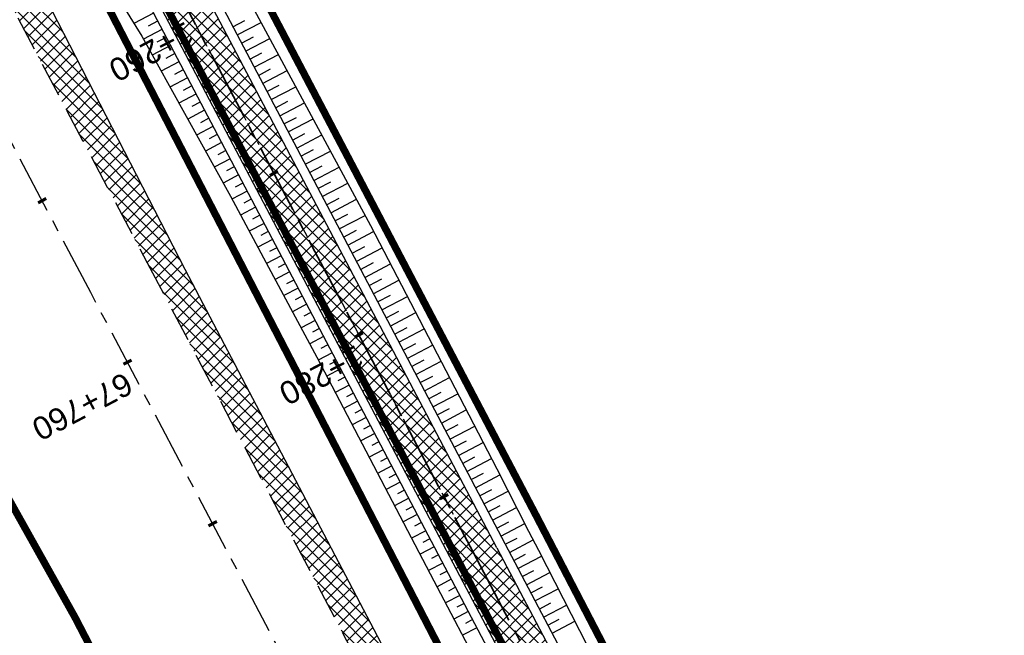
# Model space of a CAD drawing. Header units: metres. Extents: x 7529682 to 7533751, y 5721195 to 5727842.
# Tile 124 of 179: x 7530297 to 7530351, y 5726651 to 5726684. Entities that reach past the tile are written whole.
import ezdxf

# ---------------------------------------------------------------- set-up
doc = ezdxf.new("R2010")
doc.units = ezdxf.units.M
for name, pattern in [('817-dzialki-09-05-04$0$HIDDEN', [0.375, 0.25, -0.125]), ('ACAD_ISO05W100', [33, 24, -3, 0, -3, 0, -3]), ('CENTER', [50.8, 31.75, -6.35, 6.35, -6.35]), ('CENTER2', [28.575, 19.05, -3.175, 3.175, -3.175]), ('HIDDEN', [9.525, 6.35, -3.175])]:
    doc.linetypes.add(name, pattern=pattern)
for name, color, linetype in [('C-DROGI-SYTUACJA', 7, 'Continuous'), ('C-DROGI-SYTUACJA-ETYKIETY', 7, 'Continuous'), ('D-hatch-pobocza', 131, 'Continuous'), ('D-pobocza', 60, 'Continuous'), ('D-rowy', 160, 'Continuous'), ('D-skarpa', 2, 'Continuous'), ('D-skarpa-kreskowanie', 2, 'Continuous')]:
    doc.layers.add(name, color=color, linetype=linetype)
for name, color, linetype, lineweight, true_color in [('D-ewidencja-numery', 7, 'Continuous', 50, 0x40ff00), ('D-hatch-ciag-pieszo-rowerowy', 7, 'Continuous', 13, 0xff9f80), ('D-LR-etap-III', 7, '817-dzialki-09-05-04$0$HIDDEN', 50, 0x00008f)]:
    doc.layers.add(name, color=color, linetype=linetype, lineweight=lineweight, true_color=true_color)
for name, color, linetype, lineweight in [('D-krawędzie', 3, 'Continuous', 30), ('D-obrzeża', 2, 'Continuous', 30), ('D-oś', 10, 'CENTER', 30), ('D-pas-drogowy', 7, 'ACAD_ISO05W100', 50)]:
    doc.layers.add(name, color=color, linetype=linetype, lineweight=lineweight)
doc.layers.add('poprzeczki', color=7, linetype='Continuous', true_color=0x0000c7)
doc.styles.get("Standard").update_dxf_attribs({"font": 'arial.ttf'})
pattern_1 = [(45, (0, 0), (-0.33675960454, 0.33675960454), []), (135, (0, 0), (-0.33675960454, -0.33675960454), [])]

# ---------------------------------------------------------------- blocks, each defined once
blk = doc.blocks.new('AeccTickLine')
at = {"color": 0, "linetype": 'ByBlock', "lineweight": -2}
blk.add_line((0, 1), (0, -1), dxfattribs=at)

msp = doc.modelspace()

# ---------------------------------------------------------------- hatches: boundary and pattern name
at = {"layer": 'D-hatch-ciag-pieszo-rowerowy'}
h = msp.add_hatch(dxfattribs=at)
h.set_pattern_fill('ANSI37', color=256, scale=0.15, style=0)
h.set_pattern_definition(pattern_1)
h.paths.add_polyline_path([(7530290.543, 5726718.376, -0.059816), (7530286.289, 5726729.511), (7530285.062, 5726729.254, 0.060756), (7530289.362, 5726717.937), (7530322.484, 5726654.998), (7530323.29, 5726653.468), (7530324.387, 5726654.066), (7530323.59, 5726655.581)])
h.paths.add_polyline_path([(7530289.362, 5726717.937, -0.060756), (7530285.062, 5726729.254), (7530283.836, 5726728.997, 0.061696), (7530288.18, 5726717.498), (7530321.378, 5726654.416), (7530322.193, 5726652.869), (7530323.29, 5726653.468), (7530322.484, 5726654.998)])
h = msp.add_hatch(dxfattribs=at)
h.set_pattern_fill('ANSI37', color=256, scale=0.15, style=0)
h.set_pattern_definition(pattern_1)
h.paths.add_polyline_path([(7530324.387, 5726654.066), (7530322.193, 5726652.869), (7530338.815, 5726621.306), (7530355.736, 5726588.901), (7530368.841, 5726564.244), (7530371.746, 5726564.106), (7530357.948, 5726590.066), (7530341.029, 5726622.467)])
at = {"layer": 'D-hatch-pobocza'}
h = msp.add_hatch(dxfattribs=at)
h.set_pattern_fill('ANSI37', color=256, scale=0.15, style=0)
h.set_pattern_definition(pattern_1)
h.paths.add_polyline_path([(7530484.05, 5726334.34), (7530471.92, 5726357.11), (7530458.95, 5726381.07), (7530447.57, 5726403.23), (7530435.55, 5726425.46), (7530424.34, 5726446.96), (7530408.22, 5726477.68), (7530396.72, 5726499.26), (7530381.74, 5726527.87), (7530371.44, 5726547.5), (7530359.58, 5726569.81), (7530349.42, 5726588.72), (7530332.29, 5726621.37), (7530323.72, 5726638.05), (7530306.54, 5726670.82), (7530298.56, 5726686.33), (7530287.26, 5726707.54), (7530284.291, 5726713.261), (7530282.67, 5726712.404), (7530284.501, 5726708.94), (7530291.376, 5726695.94), (7530296.046, 5726687.107), (7530304.464, 5726671.187), (7530316.604, 5726648.181), (7530333.058, 5726617.014), (7530350.004, 5726585.006), (7530367.258, 5726552.316), (7530385.763, 5726517.235), (7530404.054, 5726482.546), (7530421.087, 5726450.182), (7530442.442, 5726409.661), (7530463.421, 5726369.85), (7530489.269, 5726320.828), (7530506.412, 5726288.291), (7530524.315, 5726254.784), (7530540.549, 5726224.891), (7530548.273, 5726210.669), (7530551.697, 5726207.035), (7530543.21, 5726222.9), (7530538.34, 5726232.11), (7530533.7, 5726240.35), (7530511.95, 5726280.97), (7530499.24, 5726305.31)])

# ---------------------------------------------------------------- linework, layer by layer
at = {"layer": 'C-DROGI-SYTUACJA', "color": 10, "linetype": 'CENTER2', "lineweight": 35, "ltscale": 0.2}
msp.add_lwpolyline([(7530272.969, 5726756.475), (7530281.424, 5726740.504, -0.065084), (7530284.142, 5726733.217), (7530284.891, 5726729.972, 0.064463), (7530289.362, 5726717.937), (7530322.484, 5726654.998), (7530339.922, 5726621.886), (7530356.842, 5726589.483), (7530379.806, 5726546.279), (7530402.949, 5726502.005), (7530424.44, 5726461.025), (7530444.82, 5726422.144)], format="xyb", dxfattribs=at)
at = {"layer": 'D-ewidencja-numery', "color": 12, "ltscale": 15, "true_color": 0xc70000}
msp.add_lwpolyline([(7530277.51, 5726760.213), (7530286.037, 5726744.107), (7530288.097, 5726735.884), (7530290.394, 5726725.047), (7530296.177, 5726713.583), (7530302.726, 5726701.182), (7530325.685, 5726657.466), (7530343.244, 5726623.649), (7530360.23, 5726591.747), (7530383.209, 5726548.059), (7530406.018, 5726503.606), (7530427.465, 5726462.62), (7530447.928, 5726424.388)], dxfattribs=at)
at = {"layer": 'D-krawędzie', "linetype": 'HIDDEN', "ltscale": 0.3}
msp.add_lwpolyline([(7530263.782, 5726749.287), (7530270.196, 5726737.096), (7530272.433, 5726732.819), (7530276.009, 5726725.598), (7530279.7, 5726718.02), (7530284.501, 5726708.94), (7530291.376, 5726695.94), (7530296.046, 5726687.107), (7530304.464, 5726671.187), (7530316.604, 5726648.181), (7530333.058, 5726617.014), (7530350.004, 5726585.006), (7530367.258, 5726552.316), (7530385.763, 5726517.235), (7530404.054, 5726482.546), (7530421.087, 5726450.182), (7530442.442, 5726409.661), (7530463.421, 5726369.85), (7530489.269, 5726320.828), (7530506.412, 5726288.291), (7530524.315, 5726254.784), (7530540.549, 5726224.891), (7530548.24, 5726210.73)], dxfattribs=at)
at = {"layer": 'D-LR-etap-III', "ltscale": 10, "flags": 128}
msp.add_lwpolyline([(7531750.474, 5723895.103, 0.4, 0.4, 0), (7531750.505, 5723895.13, 0.4, 0.4, 0), (7531682.71, 5724022.92, 0.4, 0.4, 0), (7531619.177, 5724147.204, 0.4, 0.4, 0), (7531592.309, 5724198.489, 0.4, 0.4, 0), (7531553.264, 5724272.919, 0.4, 0.4, 0), (7531504.02, 5724366.79, 0.4, 0.4, 0), (7531482.09, 5724407.62, 0.4, 0.4, 0), (7531412.35, 5724541.183, 0.4, 0.4, 0), (7531388.464, 5724586.93, 0.4, 0.4, 0), (7531345.12, 5724669.94, 0.4, 0.4, 0), (7531127.66, 5725081.67, 0.4, 0.4, 0), (7531059.253, 5725211.041, 0.4, 0.4, 0), (7531008.007, 5725307.954, 0.4, 0.4, 0), (7530964.182, 5725390.836, 0.4, 0.4, 0), (7530914.557, 5725484.684, 0.4, 0.4, 0), (7530865.243, 5725577.494, 0.4, 0.4, 0), (7530840.085, 5725624.059, 0.4, 0.4, 0), (7530802.56, 5725694.925, 0.4, 0.4, 0), (7530755.54, 5725787.51, 0.4, 0.4, 0), (7530708.718, 5725876.303, 0.4, 0.4, 0), (7530695.12, 5725902.09, 0.4, 0.4, 0), (7530642.914, 5726001.078, 0.4, 0.4, 0), (7530634.935, 5726016.147, 0.4, 0.4, 0), (7530610.82, 5726061.93, 0.4, 0.4, 0), (7530610.82, 5726061.93, 0.4, 0.4, 0), (7530607.21, 5726063.51, 0.4, 0.4, 0), (7530597.42, 5726080.68, 0.4, 0.4, 0), (7530591.16, 5726088.44, 0.4, 0.4, 0), (7530581.28, 5726107.21, 0.4, 0.4, 0), (7530571.29, 5726130.56, 0.4, 0.4, 0), (7530549.555, 5726171.527, 0.4, 0.4, 0), (7530531.014, 5726206.474, 0.4, 0.4, 0), (7530516.461, 5726236.017, 0.4, 0.4, 0), (7530500.799, 5726266.141, 0.4, 0.4, 0), (7530491.35, 5726283.94, 0.4, 0.4, 0), (7530482.4, 5726303.41, 0.4, 0.4, 0), (7530482.4, 5726303.41, 0.4, 0.4, 0), (7530450.41, 5726357.28, 0.4, 0.4, 0), (7530397.759, 5726458.5, 0.4, 0.4, 0), (7530334.708, 5726583.665, 0.4, 0.4, 0), (7530303.939, 5726645.168, 0.4, 0.4, 0), (7530300.51, 5726651.778, 0.4, 0.4, 0), (7530289.214, 5726671.967, 0.4, 0.4, 0), (7530281.54, 5726685.57, 0.4, 0.4, 0), (7530261.371, 5726724.163, 0.4, 0.4, 0), (7530254.03, 5726738.21, 0.4, 0.4, 0), (7530197.22, 5726845.06, 0.4, 0.4, 0), (7530194.71, 5726849.15, 0.4, 0.4, 0), (7530195.92, 5726850.75, 0.4, 0.4, 0), (7530170.547, 5726892.961, 0.4, 0.4, 0), (7530143.175, 5726945.066, 0.4, 0.4, 0), (7530105.06, 5727018.32, 0.4, 0.4, 0), (7530100.06, 5727027.16, 0.4, 0.4, 0), (7530062.319, 5727099.625, 0.4, 0.4, 0), (7530015.379, 5727189.42, 0.4, 0.4, 0), (7529983.208, 5727250.207, 0.4, 0.4, 0), (7529953.284, 5727306.747, 0.4, 0.4, 0), (7529900.671, 5727406.159, 0.4, 0.4, 0), (7529890.63, 5727425.131, 0.4, 0.4, 0), (7529875.155, 5727454.426, 0.4, 0.4, 0), (7529857.56, 5727487.787, 0.4, 0.4, 0), (7529835.194, 5727530.193, 0.4, 0.4, 0), (7529811.741, 5727574.662, 0.4, 0.4, 0), (7529792.102, 5727611.923, 0.4, 0.4, 0), (7529768.066, 5727657.47, 0.4, 0.4, 0), (7529755.211, 5727682.131, 0.4, 0.4, 0), (7529753.31, 5727681.13, 0.4, 0.4, 0), (7529739.21, 5727707.77, 0.4, 0.4, 0), (7529735.395, 5727711.252, 0.4, 0.4, 0), (7529725.42, 5727730.2, 0.4, 0.4, 0), (7529723.55, 5727729.88, 0.4, 0.4, 0), (7529695.567, 5727782.932, 0.4, 0.4, 0), (7529717.68, 5727794.024, 0.4, 0.4, 0), (7529736.275, 5727758.647, 0.4, 0.4, 0), (7529736.275, 5727758.647, 0.4, 0.4, 0), (7529744.511, 5727750.406, 0.4, 0.4, 0), (7529744.511, 5727750.406, 0.4, 0.4, 0), (7529750.283, 5727738.55, 0.4, 0.4, 0), (7529777.109, 5727687.569, 0.4, 0.4, 0), (7529796.515, 5727651.33, 0.4, 0.4, 0), (7529814.938, 5727616.793, 0.4, 0.4, 0), (7529839.007, 5727572.304, 0.4, 0.4, 0), (7529860.618, 5727532.509, 0.4, 0.4, 0), (7529882.349, 5727491.504, 0.4, 0.4, 0), (7529904.865, 5727449.096, 0.4, 0.4, 0), (7529920.747, 5727418.885, 0.4, 0.4, 0), (7529946.677, 5727368.547, 0.4, 0.4, 0), (7529972.025, 5727320.573, 0.4, 0.4, 0), (7529987.74, 5727290.153, 0.4, 0.4, 0), (7529996.497, 5727273.662, 0.4, 0.4, 0), (7530017.541, 5727234.203, 0.4, 0.4, 0), (7530033.054, 5727204.864, 0.4, 0.4, 0), (7530051.623, 5727170.223, 0.4, 0.4, 0), (7530069.277, 5727137.016, 0.4, 0.4, 0), (7530089.385, 5727097.534, 0.4, 0.4, 0), (7530109.713, 5727060.747, 0.4, 0.4, 0), (7530136.77, 5727011.64, 0.4, 0.4, 0), (7530162.447, 5726962.744, 0.4, 0.4, 0), (7530187.674, 5726916.992, 0.4, 0.4, 0), (7530207.821, 5726879.335, 0.4, 0.4, 0), (7530230.626, 5726834.519, 0.4, 0.4, 0), (7530262.288, 5726776.618, 0.4, 0.4, 0), (7530277.51, 5726760.213, 0.4, 0.4, 0), (7530286.037, 5726744.107, 0.4, 0.4, 0), (7530288.097, 5726735.884, 0.4, 0.4, 0), (7530290.394, 5726725.047, 0.4, 0.4, 0), (7530296.177, 5726713.583, 0.4, 0.4, 0), (7530302.726, 5726701.182, 0.4, 0.4, 0), (7530325.685, 5726657.466, 0.4, 0.4, 0), (7530343.244, 5726623.649, 0.4, 0.4, 0), (7530360.23, 5726591.747, 0.4, 0.4, 0), (7530383.209, 5726548.059, 0.4, 0.4, 0), (7530406.018, 5726503.606, 0.4, 0.4, 0), (7530427.465, 5726462.62, 0.4, 0.4, 0), (7530447.928, 5726424.388, 0.4, 0.4, 0), (7530471.127, 5726379.921, 0.4, 0.4, 0), (7530490.501, 5726343.033, 0.4, 0.4, 0), (7530509.499, 5726306.733, 0.4, 0.4, 0), (7530529.89, 5726267.244, 0.4, 0.4, 0), (7530543.852, 5726238.99, 0.4, 0.4, 0), (7530554.809, 5726218.944, 0.4, 0.4, 0), (7530559.027, 5726212.223, 0.4, 0.4, 0), (7530563.061, 5726206.41, 0.4, 0.4, 0), (7530566.934, 5726200.464, 0.4, 0.4, 0), (7530569.771, 5726194.902, 0.4, 0.4, 0), (7530571.473, 5726191.282, 0.4, 0.4, 0), (7530572.839, 5726188.025, 0.4, 0.4, 0), (7530575.295, 5726182.035, 0.4, 0.4, 0), (7530579.737, 5726173.306, 0.4, 0.4, 0), (7530583.3, 5726167.41, 0.4, 0.4, 0), (7530593.4, 5726163.33, 0.4, 0.4, 0), (7530598.618, 5726155.264, 0.4, 0.4, 0), (7530608.258, 5726140.497, 0.4, 0.4, 0), (7530603.27, 5726136.83, 0.4, 0.4, 0), (7530606.53, 5726131.84, 0.4, 0.4, 0), (7530604.239, 5726124.217, 0.4, 0.4, 0), (7530605.847, 5726121.63, 0.4, 0.4, 0), (7530608.972, 5726116.164, 0.4, 0.4, 0), (7530618.114, 5726097.791, 0.4, 0.4, 0), (7530651.213, 5726034.96, 0.4, 0.4, 0), (7530670.244, 5725998.611, 0.4, 0.4, 0), (7530698.075, 5725945.953, 0.4, 0.4, 0), (7530716.506, 5725911.305, 0.4, 0.4, 0), (7530735.223, 5725875.667, 0.4, 0.4, 0), (7530752.504, 5725842.155, 0.4, 0.4, 0), (7530778.311, 5725793.501, 0.4, 0.4, 0), (7530797.5, 5725756.382, 0.4, 0.4, 0), (7530812.519, 5725728.289, 0.4, 0.4, 0), (7530820.039, 5725713.16, 0.4, 0.4, 0), (7530822.422, 5725710.194, 0.4, 0.4, 0), (7530833.155, 5725688.801, 0.4, 0.4, 0), (7530849.629, 5725656.159, 0.4, 0.4, 0), (7530867.983, 5725621.964, 0.4, 0.4, 0), (7530872.63, 5725612.888, 0.4, 0.4, 0), (7530880.354, 5725597.595, 0.4, 0.4, 0), (7530883.839, 5725593.389, 0.4, 0.4, 0), (7530891.782, 5725587.763, 0.4, 0.4, 0), (7530895.039, 5725584.281, 0.4, 0.4, 0), (7530897.034, 5725580.941, 0.4, 0.4, 0), (7530900.952, 5725579.946, 0.4, 0.4, 0), (7530904.81, 5725571.977, 0.4, 0.4, 0), (7530903.682, 5725568.566, 0.4, 0.4, 0), (7530908.901, 5725558.845, 0.4, 0.4, 0), (7530910.252, 5725545.672, 0.4, 0.4, 0), (7530912.873, 5725538.646, 0.4, 0.4, 0), (7530945.278, 5725478.464, 0.4, 0.4, 0), (7530959.692, 5725450.246, 0.4, 0.4, 0), (7531002.827, 5725368.192, 0.4, 0.4, 0), (7531044.704, 5725290.314, 0.4, 0.4, 0), (7531064.099, 5725253.213, 0.4, 0.4, 0), (7531083.01, 5725216.678, 0.4, 0.4, 0), (7531113.013, 5725158.466, 0.4, 0.4, 0), (7531137.364, 5725113.071, 0.4, 0.4, 0), (7531150.831, 5725086.712, 0.4, 0.4, 0), (7531159.746, 5725076.641, 0.4, 0.4, 0), (7531166.31, 5725074.58, 0.4, 0.4, 0), (7531172.29, 5725062.58, 0.4, 0.4, 0), (7531170.59, 5725055.606, 0.4, 0.4, 0), (7531173.733, 5725044.081, 0.4, 0.4, 0), (7531215.342, 5724964.86, 0.4, 0.4, 0), (7531238.054, 5724921.685, 0.4, 0.4, 0), (7531262.39, 5724875.283, 0.4, 0.4, 0), (7531295.587, 5724811.266, 0.4, 0.4, 0), (7531348.488, 5724712.363, 0.4, 0.4, 0), (7531363.741, 5724682.684, 0.4, 0.4, 0), (7531366.987, 5724675.865, 0.4, 0.4, 0), (7531382.541, 5724646.111, 0.4, 0.4, 0), (7531401.299, 5724610.875, 0.4, 0.4, 0), (7531428.965, 5724558.862, 0.4, 0.4, 0), (7531449.111, 5724520.398, 0.4, 0.4, 0), (7531477.293, 5724465.831, 0.4, 0.4, 0), (7531500.996, 5724421.113, 0.4, 0.4, 0), (7531512.122, 5724400.549, 0.4, 0.4, 0), (7531513.782, 5724396.757, 0.4, 0.4, 0), (7531526.32, 5724379.39, 0.4, 0.4, 0), (7531566.784, 5724302.736, 0.4, 0.4, 0), (7531612.277, 5724225.61, 0.4, 0.4, 0), (7531620.493, 5724210.548, 0.4, 0.4, 0), (7531631.578, 5724196.258, 0.4, 0.4, 0), (7531653.484, 5724152.434, 0.4, 0.4, 0), (7531661.151, 5724128.494, 0.4, 0.4, 0), (7531673.881, 5724101.186, 0.4, 0.4, 0), (7531684.691, 5724081.184, 0.4, 0.4, 0), (7531699.212, 5724051.17, 0.4, 0.4, 0), (7531704.034, 5724040.584, 0.4, 0.4, 0), (7531704.034, 5724040.584, 0.4, 0.4, 0), (7531703.913, 5724037.17, 0.4, 0.4, 0), (7531736.42, 5723969.232, 0.4, 0.4, 0), (7531738.285, 5723967.699, 0.4, 0.4, 0), (7531742.181, 5723962.346, 0.4, 0.4, 0), (7531744.286, 5723958.616, 0.4, 0.4, 0), (7531755.393, 5723944.193, 0.4, 0.4, 0), (7531758.69, 5723936.76, 0.4, 0.4, 0), (7531780.08, 5723929.25, 0.4, 0.4, 0), (7531792.612, 5723906.338, 0.4, 0.4, 0), (7531792.612, 5723906.338, 0.4, 0.4, 0), (7531756.962, 5723883.055, 0.4, 0.4, 0), (7531750.46, 5723895.13, 0.4, 0.4, 0), (7531750.46, 5723895.13, 0, 0, 0)], format="xyseb", dxfattribs=at)
at = {"layer": 'D-obrzeża', "linetype": 'ByBlock'}
msp.add_lwpolyline([(7530323.59, 5726655.58), (7530290.543, 5726718.376, -0.064463), (7530286.072, 5726730.411), (7530284.652, 5726736.563, 0.051126), (7530283.992, 5726738.494), (7530283.277, 5726740.048)], format="xyb", dxfattribs=at)
at = {"layer": 'D-obrzeża'}
msp.add_lwpolyline([(7530280.403, 5726739.321), (7530281.108, 5726737.815, -0.03899), (7530283.13, 5726732.041), (7530283.709, 5726729.533, 0.064463), (7530288.18, 5726717.498), (7530321.378, 5726654.416)], format="xyb", dxfattribs=at)
for points in [[(7530323.59, 5726655.581), (7530341.029, 5726622.467), (7530357.948, 5726590.066), (7530380.911, 5726546.861), (7530404.057, 5726502.584), (7530425.547, 5726461.605), (7530445.927, 5726422.724)], [(7530321.378, 5726654.416), (7530338.815, 5726621.306), (7530355.736, 5726588.901), (7530378.7, 5726545.696), (7530401.842, 5726501.425), (7530423.333, 5726460.444), (7530443.712, 5726421.565)]]:
    msp.add_lwpolyline(points, dxfattribs=at)
at = {"layer": 'D-oś', "ltscale": 0.03}
msp.add_lwpolyline([(7530272.969, 5726756.475), (7530281.424, 5726740.504, -0.065084), (7530284.142, 5726733.217), (7530284.891, 5726729.972, 0.064463), (7530289.362, 5726717.937), (7530322.484, 5726654.998)], format="xyb", dxfattribs=at)
at = {"layer": 'D-oś', "ltscale": 0.1}
msp.add_lwpolyline([(7530594.845, 5726110.895), (7530540.21, 5726214.45), (7530503.32, 5726286.651), (7530486.173, 5726319.196), (7530460.325, 5726368.218), (7530439.346, 5726408.03), (7530417.989, 5726448.552), (7530400.958, 5726480.914), (7530382.667, 5726515.602), (7530364.162, 5726550.682), (7530346.91, 5726583.371), (7530329.964, 5726615.378), (7530313.508, 5726646.548), (7530301.37, 5726669.551), (7530292.952, 5726685.471), (7530288.281, 5726694.304), (7530281.407, 5726707.304), (7530276.579, 5726716.435), (7530272.867, 5726724.055), (7530269.314, 5726731.231), (7530267.097, 5726735.47), (7530260.688, 5726747.65), (7530256.664, 5726755.22)], dxfattribs=at)
at = {"layer": 'D-pas-drogowy', "ltscale": 0.2, "flags": 128}
msp.add_lwpolyline([(7531633.019, 5724182.834, 0.4, 0.4, 0), (7531617.559, 5724211.608, 0.4, 0.4, 0), (7531566.784, 5724302.736, 0.4, 0.4, 0), (7531538.419, 5724356.47, 0.4, 0.4, 0), (7531526.32, 5724379.39, 0.4, 0.4, 0), (7531516.102, 5724393.607, 0.4, 0.4, 0.001485), (7531513.78, 5724396.838, 0.4, 0.4, 0), (7531501.87, 5724413.41, 0.4, 0.4, 0), (7531474.926, 5724464.508, 0.4, 0.4, 0), (7531446.2, 5724518.992, 0.4, 0.4, 0), (7531424.962, 5724559.262, 0.4, 0.4, 0), (7531398.444, 5724609.566, 0.4, 0.4, 0), (7531379.647, 5724645.216, 0.4, 0.4, 0), (7531365.23, 5724672.56, 0.4, 0.4, 0), (7531341.306, 5724717.915, 0.4, 0.4, 0), (7531312.9, 5724771.789, 0.4, 0.4, 0), (7531292.591, 5724810.307, 0.4, 0.4, 0), (7531259.392, 5724873.271, 0.4, 0.4, 0), (7531233.74, 5724921.923, 0.4, 0.4, 0), (7531203.073, 5724980.092, 0.4, 0.4, 0), (7531173.471, 5725036.225, 0.4, 0.4, 0), (7531168.27, 5725046.09, 0.4, 0.4, 0), (7531172.29, 5725062.58, 0.4, 0.4, 0), (7531166.31, 5725074.58, 0.4, 0.4, 0), (7531150.32, 5725079.6, 0.4, 0.4, 0), (7531141.5, 5725096.43, 0.4, 0.4, 0), (7531109.312, 5725157.814, 0.4, 0.4, 0), (7531086.641, 5725201.048, 0.4, 0.4, 0), (7531059.198, 5725253.384, 0.4, 0.4, 0), (7531028.207, 5725312.489, 0.4, 0.4, 0), (7530999.105, 5725367.99, 0.4, 0.4, 0), (7530956.248, 5725449.725, 0.4, 0.4, 0), (7530924.398, 5725510.464, 0.4, 0.4, 0), (7530897.51, 5725561.74, 0.4, 0.4, 0), (7530894.46, 5725566.14, 0.4, 0.4, 0), (7530892.16, 5725570.49, 0.4, 0.4, 0), (7530869.363, 5725613.307, 0.4, 0.4, 0), (7530861.694, 5725627.705, 0.4, 0.4, 0), (7530852.74, 5725644.52, 0.4, 0.4, 0), (7530831.51, 5725684.2, 0.4, 0.4, 0), (7530811.13, 5725722.52, 0.4, 0.4, 0), (7530792.348, 5725757.941, 0.4, 0.4, 0), (7530768.03, 5725803.8, 0.4, 0.4, 0), (7530748.769, 5725840.179, 0.4, 0.4, 0), (7530727.7, 5725879.97, 0.4, 0.4, 0), (7530712.098, 5725909.545, 0.4, 0.4, 0), (7530693.644, 5725944.645, 0.4, 0.4, 0), (7530665.702, 5725997.539, 0.4, 0.4, 0), (7530641.76, 5726042.88, 0.4, 0.4, 0), (7530616.5, 5726091.48, 0.4, 0.4, 0), (7530604.628, 5726114.32, 0.4, 0.4, -0.007763), (7530602.5, 5726118.43, 0.4, 0.4, 0), (7530603.992, 5726123.395, 0.4, 0.4, 0), (7530606.53, 5726131.84, 0.4, 0.4, 0), (7530603.27, 5726136.83, 0.4, 0.4, 0), (7530593.776, 5726151.369, 0.4, 0.4, 0), (7530590.203, 5726156.84, 0.4, 0.4, 0), (7530583.3, 5726167.41, 0.4, 0.4, 0), (7530580.578, 5726170.428, 0.4, 0.4, 0), (7530575.85, 5726175.67, 0.4, 0.4, 0), (7530569.01, 5726186.66, 0.4, 0.4, 0), (7530562.555, 5726199.189, 0.4, 0.4, 0), (7530555.67, 5726211.39, 0.4, 0.4, 0), (7530548.29, 5726224.23, 0.4, 0.4, 0), (7530540.58, 5726237.71, 0.4, 0.4, 0), (7530532.68, 5726252.65, 0.4, 0.4, 0), (7530524.06, 5726269.35, 0.4, 0.4, 0), (7530502.82, 5726309.91, 0.4, 0.4, 0), (7530488.83, 5726336.63, 0.4, 0.4, 0), (7530466.03, 5726380.16, 0.4, 0.4, 0), (7530438.47, 5726432.77, 0.4, 0.4, 0), (7530424.53, 5726459.09, 0.4, 0.4, 0), (7530401.63, 5726502.97, 0.4, 0.4, 0), (7530383.38, 5726538.06, 0.4, 0.4, 0), (7530353.97, 5726593.52, 0.4, 0.4, 0), (7530338.47, 5726622.74, 0.4, 0.4, 0), (7530322.01, 5726653.88, 0.4, 0.4, 0), (7530297.54, 5726700.33, 0.4, 0.4, 0), (7530287.38, 5726719.6, 0.4, 0.4, 0), (7530285.95, 5726722.316, 0.4, 0.4, 0), (7530280.26, 5726733.12, 0.4, 0.4, 0), (7530266.73, 5726758.74, 0.4, 0.4, 0), (7530260.42, 5726770.47, 0.4, 0.4, 0), (7530253.25, 5726783.82, 0.4, 0.4, 0), (7530244.95, 5726799.33, 0.4, 0.4, 0), (7530239.39, 5726808.49, 0.4, 0.4, 0), (7530238.29, 5726807.9, 0.4, 0.4, 0), (7530218.11, 5726850.67, 0.4, 0.4, 0), (7530175.907, 5726928.168, 0.4, 0.4, 0), (7530096.68, 5727076.15, 0.4, 0.4, 0), (7530094.68, 5727079.89, 0.4, 0.4, 0), (7530064.597, 5727135.523, 0.4, 0.4, 0), (7530046.731, 5727168.892, 0.4, 0.4, 0), (7530025.803, 5727208.461, 0.4, 0.4, 0), (7530012.847, 5727232.979, 0.4, 0.4, 0), (7529994.15, 5727268.45, 0.4, 0.4, 0), (7529981.671, 5727291.93, 0.4, 0.4, 0), (7529949.89, 5727351.73, 0.4, 0.4, 0), (7529924.75, 5727399.03, 0.4, 0.4, 0), (7529915.516, 5727417.1, 0.4, 0.4, 0), (7529885.83, 5727475.19, 0.4, 0.4, 0), (7529862.56, 5727519.97, 0.4, 0.4, 0), (7529852.985, 5727538.191, 0.4, 0.4, 0), (7529836.513, 5727569.511, 0.4, 0.4, 0), (7529815.369, 5727609.141, 0.4, 0.4, 0), (7529792.795, 5727651.247, 0.4, 0.4, 0), (7529774.199, 5727685.858, 0.4, 0.4, 0), (7529746.966, 5727736.059, 0.4, 0.4, 0), (7529733.92, 5727757.62, 0.4, 0.4, 0), (7529708.607, 5727806.389, 0.4, 0.4, 0), (7529688.492, 5727796.345, 0.4, 0.4, 0), (7529723.55, 5727729.88, 0.4, 0.4, 0), (7529725.42, 5727730.2, 0.4, 0.4, 0), (7529735.38, 5727711.28, 0.4, 0.4, 0), (7529739.21, 5727707.77, 0.4, 0.4, 0), (7529753.31, 5727681.13, 0.4, 0.4, 0), (7529755.178, 5727682.114, 0.4, 0.4, 0), (7529792.102, 5727611.923, 0.4, 0.4, 0), (7529811.741, 5727574.662, 0.4, 0.4, 0), (7529835.194, 5727530.193, 0.4, 0.4, 0), (7529857.56, 5727487.787, 0.4, 0.4, 0), (7529875.155, 5727454.426, 0.4, 0.4, 0), (7529890.63, 5727425.131, 0.4, 0.4, 0), (7529900.671, 5727406.159, 0.4, 0.4, 0), (7529953.284, 5727306.747, 0.4, 0.4, 0), (7529983.208, 5727250.207, 0.4, 0.4, 0), (7530015.379, 5727189.42, 0.4, 0.4, 0), (7530062.319, 5727099.625, 0.4, 0.4, 0), (7530100.06, 5727027.16, 0.4, 0.4, 0), (7530105.06, 5727018.32, 0.4, 0.4, 0), (7530143.175, 5726945.066, 0.4, 0.4, 0), (7530170.547, 5726892.961, 0.4, 0.4, 0), (7530195.92, 5726850.75, 0.4, 0.4, 0), (7530194.71, 5726849.15, 0.4, 0.4, 0), (7530197.22, 5726845.06, 0.4, 0.4, 0), (7530254.03, 5726738.21, 0.4, 0.4, 0), (7530261.371, 5726724.163, 0.4, 0.4, 0), (7530281.54, 5726685.57, 0.4, 0.4, 0), (7530289.214, 5726671.967, 0.4, 0.4, 0), (7530300.51, 5726651.778, 0.4, 0.4, 0), (7530303.939, 5726645.168, 0.4, 0.4, 0), (7530334.708, 5726583.665, 0.4, 0.4, 0), (7530397.759, 5726458.5, 0.4, 0.4, 0), (7530450.41, 5726357.28, 0.4, 0.4, 0), (7530482.4, 5726303.41, 0.4, 0.4, 0), (7530483.688, 5726301.003, 0.4, 0.4, 0), (7530491.35, 5726283.94, 0.4, 0.4, 0), (7530512.67, 5726243.78, 0.4, 0.4, 0), (7530529.43, 5726209.46, 0.4, 0.4, 0), (7530571.29, 5726130.56, 0.4, 0.4, 0), (7530581.28, 5726107.21, 0.4, 0.4, 0), (7530591.16, 5726088.44, 0.4, 0.4, 0), (7530597.42, 5726080.68, 0.4, 0.4, 0), (7530607.21, 5726063.51, 0.4, 0.4, 0), (7530610.82, 5726061.93, 0.4, 0.4, 0), (7530634.935, 5726016.147, 0.4, 0.4, 0), (7530642.914, 5726001.078, 0.4, 0.4, 0), (7530695.12, 5725902.09, 0.4, 0.4, 0), (7530708.718, 5725876.303, 0.4, 0.4, 0), (7530755.54, 5725787.51, 0.4, 0.4, 0), (7530802.56, 5725694.925, 0.4, 0.4, 0), (7530840.085, 5725624.059, 0.4, 0.4, 0), (7530865.243, 5725577.494, 0.4, 0.4, 0), (7530914.557, 5725484.684, 0.4, 0.4, 0), (7530964.182, 5725390.836, 0.4, 0.4, 0), (7531008.007, 5725307.954, 0.4, 0.4, 0), (7531059.253, 5725211.041, 0.4, 0.4, 0), (7531127.66, 5725081.67, 0.4, 0.4, 0), (7531345.12, 5724669.94, 0.4, 0.4, 0), (7531388.464, 5724586.93, 0.4, 0.4, 0), (7531412.35, 5724541.183, 0.4, 0.4, 0), (7531482.09, 5724407.62, 0.4, 0.4, 0), (7531504.02, 5724366.79, 0.4, 0.4, 0), (7531519.374, 5724337.52, 0.4, 0.4, 0), (7531563.749, 5724252.932, 0.4, 0.4, 0), (7531602.175, 5724179.681, 0.4, 0.4, 0), (7531619.177, 5724147.204, 0.4, 0.4, 0), (7531625.038, 5724135.635, 0.4, 0.4, 0), (7531656.796, 5724073.316, 0.4, 0.4, 0), (7531675.12, 5724037.36, 0.4, 0.4, 0), (7531682.71, 5724022.92, 0.4, 0.4, 0), (7531705.565, 5723979.811, 0.4, 0.4, 0), (7531736.606, 5723921.262, 0.4, 0.4, 0), (7531750.46, 5723895.13, 0.4, 0.4, 0), (7531740.77, 5723886.56, 0.4, 0.4, 0), (7531732.86, 5723885, 0.4, 0.4, 0), (7531722.18, 5723887.77, 0.4, 0.4, 0), (7531729.87, 5723862.17, 0.4, 0.4, 0), (7531742.92, 5723861.93, 0.4, 0.4, 0), (7531763.71, 5723859.52, 0.4, 0.4, 0), (7531768.42, 5723854.12, 0.4, 0.4, 0), (7531787.42, 5723817.97, 0.4, 0.4, 0), (7531795.57, 5723809.82, 0.4, 0.4, 0), (7531816.347, 5723819.85, 0.4, 0.4, 0), (7531816.347, 5723819.85, 0.4, 0.4, 0), (7531805.06, 5723843.23, 0.4, 0.4, 0), (7531803.61, 5723886.23, 0.4, 0.4, 0), (7531803.61, 5723886.23, 0.4, 0.4, 0), (7531780.08, 5723929.25, 0.4, 0.4, 0), (7531758.69, 5723936.76, 0.4, 0.4, 0), (7531749.359, 5723946.412, 0.4, 0.4, 0), (7531742.71, 5723953.29, 0.4, 0.4, 0), (7531735.177, 5723967.878, 0.4, 0.4, 0), (7531722.37, 5723992.68, 0.4, 0.4, 0), (7531705.042, 5724030.886, 0.4, 0.4, 0), (7531699.47, 5724043.17, 0.4, 0.4, 0), (7531692.69, 5724058.11, 0.4, 0.4, 0), (7531679.672, 5724084.017, 0.4, 0.4, 0), (7531674.55, 5724094.21, 0.4, 0.4, 0), (7531666.633, 5724114.003, 0.4, 0.4, 0), (7531649, 5724153.82, 0.4, 0.4, 0), (7531641.49, 5724149.34, 0.4, 0.4, 0), (7531626.04, 5724179.34, 0.4, 0.4, 0), (7531633.03, 5724182.84, 0, 0, 0)], format="xyseb", dxfattribs=at)
at = {"layer": 'D-pobocza'}
for points in [[(7530280.762, 5726737.632), (7530280.762, 5726737.632, -0.053073), (7530282.643, 5726731.929), (7530283.237, 5726729.358, 0.064463), (7530287.708, 5726717.322), (7530320.936, 5726654.183)], [(7530285.148, 5726736.638), (7530286.545, 5726730.587, 0.064463), (7530291.016, 5726718.551), (7530324.033, 5726655.813)], [(7530324.032, 5726655.814), (7530341.472, 5726622.699), (7530358.39, 5726590.299), (7530381.354, 5726547.095), (7530404.5, 5726502.816), (7530425.99, 5726461.837), (7530446.37, 5726422.955), (7530469.336, 5726378.97), (7530488.808, 5726342.142), (7530507.967, 5726305.936), (7530528.543, 5726266.549), (7530543.47, 5726237.456), (7530554.277, 5726217.509, 0.020438), (7530555.929, 5726214.736), (7530563.577, 5726203.019, -0.024166), (7530565.554, 5726199.643), (7530568.768, 5726193.493, -0.021495), (7530570.611, 5726189.564), (7530573.478, 5726182.701, 0.022535), (7530575.38, 5726178.667), (7530582.909, 5726164.407)], [(7530320.936, 5726654.183), (7530338.372, 5726621.074), (7530355.294, 5726588.668), (7530378.258, 5726545.463), (7530401.399, 5726501.193), (7530422.89, 5726460.212), (7530443.269, 5726421.333), (7530466.238, 5726377.342), (7530485.714, 5726340.506), (7530504.869, 5726304.308), (7530525.434, 5726264.939), (7530540.374, 5726235.824), (7530551.248, 5726215.751, 0.020438), (7530552.942, 5726212.908), (7530560.579, 5726201.207, -0.024166), (7530562.508, 5726197.914), (7530565.617, 5726191.967, -0.021495), (7530567.423, 5726188.116), (7530570.292, 5726181.248, 0.022535), (7530572.232, 5726177.133), (7530572.779, 5726176.098)]]:
    msp.add_lwpolyline(points, format="xyb", dxfattribs=at)
msp.add_lwpolyline([(7530435.55, 5726425.46), (7530424.34, 5726446.96), (7530408.22, 5726477.68), (7530396.72, 5726499.26), (7530381.74, 5726527.87), (7530371.44, 5726547.5), (7530359.58, 5726569.81), (7530349.42, 5726588.72), (7530332.29, 5726621.37), (7530323.72, 5726638.05), (7530306.54, 5726670.82), (7530298.56, 5726686.33), (7530287.26, 5726707.54), (7530284.291, 5726713.261), (7530282.67, 5726712.404)], dxfattribs=at)
at = {"layer": 'D-rowy', "linetype": 'HIDDEN', "ltscale": 0.1, "const_width": 0.4, "flags": 128}
msp.add_lwpolyline([(7530551.499, 5726212.267), (7530543.597, 5726226.236), (7530531.122, 5726249.92), (7530513.079, 5726284.072), (7530493.258, 5726321.227), (7530474.307, 5726357.907), (7530450.222, 5726402.72), (7530429.968, 5726441.454), (7530407.859, 5726483.738), (7530388.275, 5726520.931), (7530367.428, 5726560.809), (7530342.591, 5726608.109), (7530323.482, 5726644.276), (7530301.727, 5726686.325), (7530278.863, 5726729.805), (7530276.238, 5726736.773), (7530276.238, 5726736.773)], dxfattribs=at)
at = {"layer": 'D-skarpa', "linetype": 'Continuous'}
for points in [[(7530301.533, 5726687.84), (7530304.166, 5726683.576), (7530306.593, 5726679.203), (7530309.013, 5726674.826), (7530311.382, 5726670.423), (7530313.744, 5726666.016), (7530320.155, 5726653.773), (7530320.704, 5726652.727), (7530325.346, 5726643.87), (7530327.636, 5726639.425), (7530328.012, 5726638.746), (7530329.687, 5726635.683), (7530334.775, 5726626.232), (7530337.112, 5726621.812), (7530337.677, 5726620.704), (7530339.364, 5726617.357), (7530341.554, 5726612.86)], [(7530309.571, 5726686.42), (7530314.316, 5726677.617), (7530316.687, 5726673.215), (7530321.296, 5726664.34), (7530323.599, 5726659.902), (7530325.337, 5726656.5), (7530325.873, 5726655.45), (7530333.053, 5726641.4), (7530334.654, 5726638.299), (7530339.62, 5726628.783), (7530341.988, 5726624.379), (7530342.586, 5726623.289), (7530344.386, 5726619.979), (7530346.775, 5726615.586), (7530349.115, 5726611.167)]]:
    msp.add_lwpolyline(points, dxfattribs=at)
at = {"layer": 'D-skarpa-kreskowanie', "linetype": 'Continuous'}
for p, q in [((7530304.802, 5726684.839, 107.38), (7530303.733, 5726684.277, 106.575)), ((7530305.035, 5726684.397, 107.381), (7530304.516, 5726684.124, 106.99)), ((7530309.151, 5726684.091, 107.513), (7530309.803, 5726684.435, 107.022)), ((7530305.268, 5726683.954, 107.381), (7530304.253, 5726683.42, 106.617)), ((7530309.384, 5726683.649, 107.514), (7530310.693, 5726684.338, 106.527)), ((7530305.501, 5726683.512, 107.382), (7530304.998, 5726683.247, 107.003)), ((7530309.617, 5726683.207, 107.514), (7530310.274, 5726683.552, 107.019)), ((7530309.849, 5726682.764, 107.515), (7530311.168, 5726683.458, 106.522)), ((7530305.734, 5726683.069, 107.383), (7530304.738, 5726682.545, 106.632)), ((7530305.967, 5726682.627, 107.383), (7530305.474, 5726682.368, 107.012)), ((7530310.082, 5726682.322, 107.516), (7530310.744, 5726682.67, 107.017)), ((7530310.315, 5726681.879, 107.516), (7530311.642, 5726682.578, 106.516)), ((7530306.199, 5726682.184, 107.384), (7530305.223, 5726681.671, 106.648)), ((7530306.432, 5726681.742, 107.384), (7530305.949, 5726681.488, 107.02)), ((7530310.548, 5726681.437, 107.517), (7530311.214, 5726681.787, 107.015)), ((7530310.781, 5726680.994, 107.517), (7530312.117, 5726681.697, 106.511)), ((7530306.665, 5726681.3, 107.385), (7530305.709, 5726680.796, 106.664)), ((7530306.898, 5726680.857, 107.385), (7530306.425, 5726680.608, 107.029)), ((7530311.014, 5726680.552, 107.518), (7530311.684, 5726680.904, 107.013)), ((7530311.247, 5726680.109, 107.518), (7530312.591, 5726680.817, 106.505)), ((7530307.131, 5726680.415, 107.386), (7530306.194, 5726679.922, 106.68)), ((7530307.364, 5726679.972, 107.386), (7530306.9, 5726679.728, 107.037)), ((7530311.479, 5726679.667, 107.519), (7530312.154, 5726680.022, 107.011)), ((7530311.712, 5726679.224, 107.519), (7530313.066, 5726679.937, 106.5)), ((7530307.597, 5726679.53, 107.387), (7530306.679, 5726679.047, 106.696)), ((7530307.829, 5726679.087, 107.388), (7530307.375, 5726678.848, 107.045)), ((7530311.945, 5726678.782, 107.52), (7530312.624, 5726679.139, 107.008)), ((7530312.178, 5726678.339, 107.521), (7530313.541, 5726679.056, 106.494)), ((7530308.062, 5726678.645, 107.388), (7530307.163, 5726678.171, 106.711)), ((7530308.295, 5726678.202, 107.389), (7530307.85, 5726677.968, 107.053)), ((7530312.411, 5726677.897, 107.521), (7530313.094, 5726678.257, 107.006)), ((7530312.644, 5726677.454, 107.522), (7530314.015, 5726678.176, 106.489)), ((7530308.528, 5726677.76, 107.389), (7530307.647, 5726677.296, 106.726)), ((7530308.994, 5726676.875, 107.39), (7530308.131, 5726676.421, 106.74)), ((7530308.761, 5726677.317, 107.39), (7530308.325, 5726677.088, 107.061)), ((7530312.877, 5726677.012, 107.522), (7530313.564, 5726677.374, 107.004)), ((7530313.109, 5726676.57, 107.523), (7530314.489, 5726677.296, 106.483)), ((7530309.226, 5726676.432, 107.391), (7530308.8, 5726676.208, 107.069)), ((7530313.342, 5726676.127, 107.523), (7530314.034, 5726676.491, 107.002)), ((7530313.575, 5726675.685, 107.524), (7530314.964, 5726676.415, 106.478)), ((7530309.459, 5726675.99, 107.391), (7530308.615, 5726675.546, 106.755)), ((7530309.692, 5726675.547, 107.392), (7530309.275, 5726675.328, 107.077)), ((7530313.808, 5726675.242, 107.524), (7530314.504, 5726675.609, 107)), ((7530314.041, 5726674.8, 107.525), (7530315.438, 5726675.535, 106.473)), ((7530309.925, 5726675.105, 107.393), (7530309.097, 5726674.669, 106.769)), ((7530314.274, 5726674.357, 107.526), (7530314.974, 5726674.726, 106.998)), ((7530310.391, 5726674.22, 107.394), (7530309.571, 5726673.789, 106.776)), ((7530310.158, 5726674.662, 107.393), (7530309.746, 5726674.446, 107.083)), ((7530314.507, 5726673.915, 107.526), (7530315.912, 5726674.654, 106.467)), ((7530310.624, 5726673.778, 107.394), (7530310.216, 5726673.563, 107.087)), ((7530314.739, 5726673.472, 107.527), (7530315.444, 5726673.843, 106.996)), ((7530314.972, 5726673.03, 107.527), (7530316.386, 5726673.774, 106.462)), ((7530310.856, 5726673.335, 107.395), (7530310.045, 5726672.908, 106.783)), ((7530311.089, 5726672.893, 107.395), (7530310.685, 5726672.68, 107.091)), ((7530315.205, 5726672.587, 107.528), (7530315.914, 5726672.96, 106.994)), ((7530315.438, 5726672.145, 107.528), (7530316.855, 5726672.891, 106.461)), ((7530311.322, 5726672.45, 107.396), (7530310.518, 5726672.027, 106.79)), ((7530311.555, 5726672.008, 107.397), (7530311.155, 5726671.797, 107.095)), ((7530315.671, 5726671.702, 107.529), (7530316.378, 5726672.075, 106.996)), ((7530315.904, 5726671.26, 107.53), (7530317.316, 5726672.003, 106.465)), ((7530311.788, 5726671.565, 107.397), (7530310.992, 5726671.146, 106.798)), ((7530312.021, 5726671.123, 107.398), (7530311.625, 5726670.914, 107.099)), ((7530316.136, 5726670.817, 107.53), (7530316.842, 5726671.188, 106.999)), ((7530316.369, 5726670.375, 107.531), (7530317.777, 5726671.116, 106.47)), ((7530312.254, 5726670.68, 107.398), (7530311.466, 5726670.266, 106.805)), ((7530312.486, 5726670.238, 107.399), (7530312.094, 5726670.031, 107.103)), ((7530316.602, 5726669.932, 107.531), (7530317.305, 5726670.302, 107.002)), ((7530316.835, 5726669.49, 107.532), (7530318.238, 5726670.228, 106.475)), ((7530312.719, 5726669.795, 107.399), (7530311.938, 5726669.384, 106.811)), ((7530312.952, 5726669.353, 107.4), (7530312.563, 5726669.148, 107.107)), ((7530317.068, 5726669.048, 107.532), (7530317.768, 5726669.416, 107.005)), ((7530317.301, 5726668.605, 107.533), (7530318.699, 5726669.341, 106.48)), ((7530313.185, 5726668.91, 107.4), (7530312.411, 5726668.503, 106.817)), ((7530313.418, 5726668.468, 107.401), (7530313.032, 5726668.265, 107.111)), ((7530317.534, 5726668.163, 107.533), (7530318.231, 5726668.53, 107.008)), ((7530317.766, 5726667.72, 107.534), (7530319.16, 5726668.453, 106.484)), ((7530313.651, 5726668.025, 107.402), (7530312.883, 5726667.621, 106.823)), ((7530313.884, 5726667.583, 107.402), (7530313.501, 5726667.382, 107.114)), ((7530317.999, 5726667.278, 107.535), (7530318.695, 5726667.644, 107.011)), ((7530318.232, 5726666.835, 107.535), (7530319.62, 5726667.566, 106.489)), ((7530314.116, 5726667.141, 107.403), (7530313.356, 5726666.74, 106.829)), ((7530314.349, 5726666.698, 107.403), (7530313.971, 5726666.499, 107.118)), ((7530318.465, 5726666.393, 107.536), (7530319.158, 5726666.757, 107.014)), ((7530318.698, 5726665.95, 107.536), (7530320.081, 5726666.678, 106.494)), ((7530314.582, 5726666.256, 107.404), (7530313.826, 5726665.858, 106.834)), ((7530314.815, 5726665.813, 107.404), (7530314.437, 5726665.614, 107.119)), ((7530318.931, 5726665.508, 107.537), (7530319.621, 5726665.871, 107.017)), ((7530319.164, 5726665.065, 107.537), (7530320.542, 5726665.791, 106.499)), ((7530315.048, 5726665.371, 107.405), (7530314.29, 5726664.972, 106.834)), ((7530315.514, 5726664.486, 107.406), (7530314.754, 5726664.086, 106.834)), ((7530315.281, 5726664.928, 107.405), (7530314.902, 5726664.729, 107.12)), ((7530319.396, 5726664.623, 107.538), (7530320.085, 5726664.985, 107.019)), ((7530319.629, 5726664.18, 107.538), (7530321.003, 5726664.903, 106.503)), ((7530315.746, 5726664.043, 107.407), (7530315.366, 5726663.843, 107.12)), ((7530319.862, 5726663.738, 107.539), (7530320.548, 5726664.099, 107.022)), ((7530320.095, 5726663.295, 107.54), (7530321.464, 5726664.016, 106.508)), ((7530315.979, 5726663.601, 107.407), (7530315.218, 5726663.2, 106.834)), ((7530316.212, 5726663.158, 107.408), (7530315.831, 5726662.958, 107.121)), ((7530320.328, 5726662.853, 107.54), (7530321.011, 5726663.213, 107.025)), ((7530320.561, 5726662.411, 107.541), (7530321.925, 5726663.128, 106.513)), ((7530316.445, 5726662.716, 107.408), (7530315.682, 5726662.314, 106.834)), ((7530320.794, 5726661.968, 107.541), (7530321.474, 5726662.326, 107.028)), ((7530316.911, 5726661.831, 107.409), (7530316.146, 5726661.429, 106.833)), ((7530316.678, 5726662.273, 107.409), (7530316.296, 5726662.072, 107.121)), ((7530321.026, 5726661.526, 107.542), (7530322.385, 5726662.241, 106.518)), ((7530317.144, 5726661.388, 107.41), (7530316.761, 5726661.187, 107.122)), ((7530321.259, 5726661.083, 107.542), (7530321.937, 5726661.44, 107.031)), ((7530321.492, 5726660.641, 107.543), (7530322.846, 5726661.353, 106.523)), ((7530317.376, 5726660.946, 107.41), (7530316.61, 5726660.543, 106.833)), ((7530317.609, 5726660.503, 107.411), (7530317.226, 5726660.302, 107.122)), ((7530321.725, 5726660.198, 107.543), (7530322.401, 5726660.554, 107.034)), ((7530321.958, 5726659.756, 107.544), (7530323.307, 5726660.466, 106.528)), ((7530317.842, 5726660.061, 107.412), (7530317.074, 5726659.657, 106.833)), ((7530318.075, 5726659.619, 107.412), (7530317.69, 5726659.416, 107.122)), ((7530322.191, 5726659.313, 107.545), (7530322.864, 5726659.667, 107.037)), ((7530318.308, 5726659.176, 107.413), (7530317.538, 5726658.771, 106.833)), ((7530322.424, 5726658.871, 107.545), (7530323.765, 5726659.577, 106.534)), ((7530318.541, 5726658.734, 107.413), (7530318.155, 5726658.531, 107.123)), ((7530322.656, 5726658.428, 107.546), (7530323.325, 5726658.78, 107.042)), ((7530322.889, 5726657.986, 107.546), (7530324.22, 5726658.686, 106.544)), ((7530318.774, 5726658.291, 107.414), (7530318.002, 5726657.885, 106.832)), ((7530319.006, 5726657.849, 107.414), (7530318.62, 5726657.645, 107.123)), ((7530323.122, 5726657.543, 107.547), (7530323.785, 5726657.892, 107.048)), ((7530323.355, 5726657.101, 107.547), (7530324.675, 5726657.795, 106.553)), ((7530319.239, 5726657.406, 107.415), (7530318.466, 5726656.999, 106.832)), ((7530319.472, 5726656.964, 107.415), (7530319.085, 5726656.76, 107.124)), ((7530323.588, 5726656.658, 107.548), (7530324.245, 5726657.004, 107.053)), ((7530319.705, 5726656.521, 107.416), (7530318.93, 5726656.113, 106.832)), ((7530323.821, 5726656.216, 107.548), (7530325.13, 5726656.905, 106.562)), ((7530319.938, 5726656.079, 107.417), (7530319.55, 5726655.875, 107.124)), ((7530324.054, 5726655.774, 107.549), (7530324.705, 5726656.117, 107.058)), ((7530324.287, 5726655.331, 107.55), (7530325.584, 5726656.015, 106.572)), ((7530320.171, 5726655.636, 107.417), (7530319.394, 5726655.227, 106.832)), ((7530320.636, 5726654.751, 107.418), (7530319.858, 5726654.342, 106.832)), ((7530320.404, 5726655.194, 107.418), (7530320.015, 5726654.989, 107.125)), ((7530324.52, 5726654.889, 107.55), (7530325.166, 5726655.229, 107.063)), ((7530324.753, 5726654.446, 107.551), (7530326.04, 5726655.124, 106.581)), ((7530320.869, 5726654.309, 107.419), (7530320.479, 5726654.104, 107.125)), ((7530324.986, 5726654.004, 107.551), (7530325.626, 5726654.341, 107.068)), ((7530325.218, 5726653.562, 107.552), (7530326.495, 5726654.234, 106.59)), ((7530321.102, 5726653.866, 107.419), (7530320.322, 5726653.455, 106.831)), ((7530321.335, 5726653.424, 107.42), (7530320.945, 5726653.218, 107.126)), ((7530325.451, 5726653.119, 107.552), (7530326.087, 5726653.454, 107.074)), ((7530325.684, 5726652.677, 107.553), (7530326.95, 5726653.343, 106.6)), ((7530321.568, 5726652.982, 107.421), (7530320.786, 5726652.57, 106.831)), ((7530322.034, 5726652.097, 107.422), (7530321.25, 5726651.684, 106.831)), ((7530321.801, 5726652.539, 107.421), (7530321.41, 5726652.333, 107.126)), ((7530325.917, 5726652.234, 107.554), (7530326.547, 5726652.566, 107.079)), ((7530326.15, 5726651.792, 107.554), (7530327.405, 5726652.452, 106.609)), ((7530322.267, 5726651.654, 107.422), (7530321.875, 5726651.448, 107.127)), ((7530326.383, 5726651.35, 107.555), (7530327.008, 5726651.678, 107.084)), ((7530326.616, 5726650.907, 107.555), (7530327.86, 5726651.562, 106.618)), ((7530322.5, 5726651.212, 107.423), (7530321.714, 5726650.798, 106.831))]:
    msp.add_line(p, q, dxfattribs=at)

# ---------------------------------------------------------------- block references
at = {"layer": 'C-DROGI-SYTUACJA-ETYKIETY', "color": 2, "linetype": 'Continuous', "lineweight": 60, "xscale": 0.2499999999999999, "yscale": 0.2499999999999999, "zscale": 0.2499999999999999}
for p, rotation in [((7530298.708, 5726674.585), 297.8687282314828), ((7530303.38, 5726665.743), 297.8200320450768), ((7530308.047, 5726656.898), 297.8200320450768)]:
    msp.add_blockref('AeccTickLine', p, dxfattribs=dict(at, rotation=rotation))
at = {"layer": 'poprzeczki', "color": 2, "linetype": 'Continuous', "lineweight": 60, "xscale": 0.25, "yscale": 0.25, "zscale": 0.25, "rotation": 297.7561559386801}
for p in [(7530311.391, 5726676.078), (7530316.048, 5726667.228), (7530320.705, 5726658.379)]:
    msp.add_blockref('AeccTickLine', p, dxfattribs=at)

# ---------------------------------------------------------------- texts
at = {"layer": 'C-DROGI-SYTUACJA-ETYKIETY', "color": 2}
for s, rotation, p in [('1+260', 207.7562, (7530306.576, 5726684.42)), ('1+280', 207.7562, (7530315.891, 5726666.722)), ('67+760', 207.82, (7530303.223, 5726665.236))]:
    msp.add_text(s, height=1.25, rotation=rotation, dxfattribs=at).set_placement(p)

doc.saveas('drawing.dxf')
